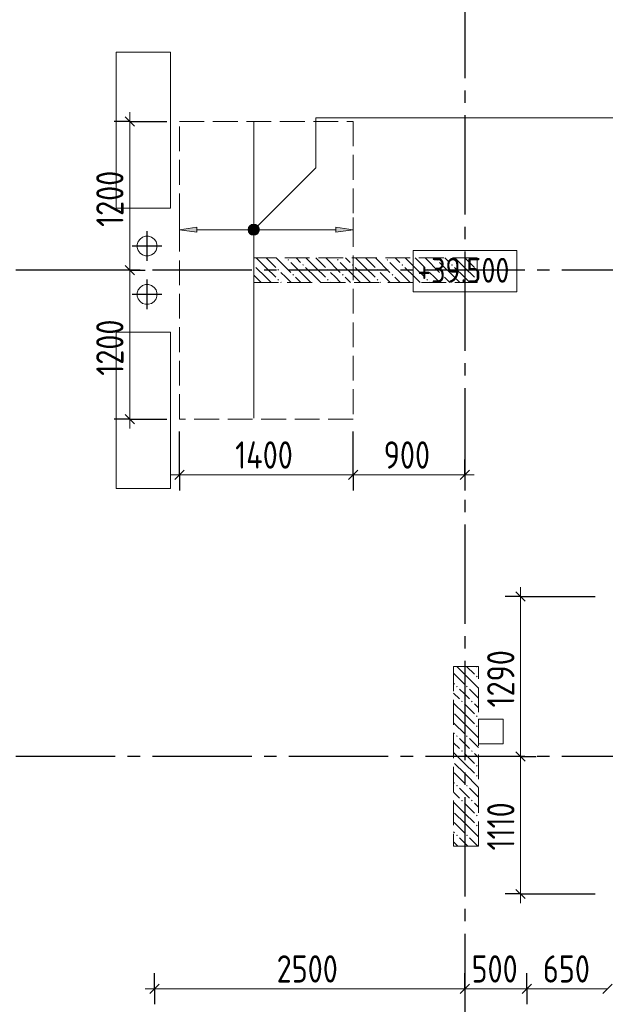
# Model space of a CAD drawing. Header units: millimetres. Extents: x 0 to 31317, y 0 to 42000.
# Tile 5 of 11: x 11038 to 15756, y 22630 to 30571. Entities that reach past the tile are written whole.
import ezdxf

# ---------------------------------------------------------------- set-up
doc = ezdxf.new("R2010")
doc.units = ezdxf.units.MM
doc.linetypes.add('______2', pattern=[270, 200, -70])
doc.linetypes.add('______5', pattern=[1100, 800, -100, 100, -100])
for name, color, linetype, lineweight in [('Standard', 7, 'Continuous', 25), ('Высотные отметки', 7, 'Continuous', 25), ('ДОП Верх по Х', 7, 'Continuous', 25), ('ЖБ Перекрытие верхний уровень', 7, 'Continuous', 35), ('ЖБ Пилон', 7, 'Continuous', 35), ('Оси', 40, '______5', 18), ('Позиционная метка номер позиции', 7, 'Continuous', 13), ('Примечания', 7, 'Continuous', 25)]:
    doc.layers.add(name, color=color, linetype=linetype, lineweight=lineweight)
doc.styles.add('GOST 2.304-81', font='txt')

msp = doc.modelspace()

# ---------------------------------------------------------------- hatches: boundary and pattern name
at = {"layer": 'ДОП Верх по Х', "linetype": 'Continuous', "lineweight": 13, "transparency": 33554687}
for points in [[(12891.7, 28895.5), (12905.2, 28844.5), (12905.2, 28909)], [(12905.2, 28909), (12924, 28839.2), (12924, 28914.2)], [(12905.2, 28909), (12905.2, 28844.5), (12924, 28839.2)], [(12924, 28914.2), (12924, 28839.2), (12942.7, 28844.5)], [(12924, 28914.2), (12942.7, 28844.5), (12942.7, 28909)], [(12942.7, 28909), (12942.7, 28844.5), (12956.2, 28858)], [(12942.7, 28909), (12956.2, 28858), (12956.2, 28895.5)], [(12891.7, 28858), (12891.7, 28895.5), (12886.5, 28876.7)], [(12891.7, 28895.5), (12891.7, 28858), (12905.2, 28844.5)], [(12956.2, 28895.5), (12956.2, 28858), (12961.5, 28876.7)], [(13584, 28856.7), (13724, 28876.7), (13584, 28896.7)]]:
    msp.add_hatch(color=7, dxfattribs=at).paths.add_polyline_path(points)
msp.add_hatch(color=7, dxfattribs=at).paths.add_polyline_path([(12464, 28856.7), (12324, 28876.7), (12464, 28896.7)], flags=16)
at = {"layer": 'ЖБ Пилон', "linetype": 'Continuous', "lineweight": 18, "transparency": 33554687}
for points in [[(12924, 28596.6), (12927.5, 28593.1), (12924, 28589.7)], [(13194.5, 28633.1), (13201, 28639.6), (13207.5, 28633.1), (13201, 28626.6)], [(13314.5, 28593.1), (13321, 28599.6), (13327.5, 28593.1), (13321, 28586.6)], [(13594.5, 28633.1), (13601, 28639.6), (13607.5, 28633.1), (13601, 28626.6)], [(13714.5, 28593.1), (13721, 28599.6), (13727.5, 28593.1), (13721, 28586.6)], [(13994.5, 28633.1), (14001, 28639.6), (14007.5, 28633.1), (14001, 28626.6)], [(14114.5, 28593.1), (14121, 28599.6), (14127.5, 28593.1), (14121, 28586.6)], [(14394.5, 28633.1), (14401, 28639.6), (14407.5, 28633.1), (14401, 28626.6)], [(14514.5, 28593.1), (14521, 28599.6), (14527.5, 28593.1), (14521, 28586.6)], [(13114.5, 28553.1), (13121, 28559.6), (13127.5, 28553.1), (13121, 28546.6)], [(13234.5, 28513.1), (13241, 28519.6), (13247.4, 28513.1), (13241, 28506.6)], [(13514.5, 28553.1), (13521, 28559.6), (13527.5, 28553.1), (13521, 28546.6)], [(13634.5, 28513.1), (13641, 28519.6), (13647.4, 28513.1), (13641, 28506.6)], [(13914.5, 28553.1), (13921, 28559.6), (13927.5, 28553.1), (13921, 28546.6)], [(14034.5, 28513.1), (14041, 28519.6), (14047.4, 28513.1), (14041, 28506.6)], [(14314.5, 28553.1), (14321, 28559.6), (14327.5, 28553.1), (14321, 28546.6)], [(14434.5, 28513.1), (14441, 28519.6), (14447.4, 28513.1), (14441, 28506.6)], [(14714.5, 28553.1), (14721, 28559.6), (14724, 28556.6), (14724, 28549.7), (14721, 28546.6)], [(13114.5, 28473.1), (13121, 28479.6), (13127.5, 28473.1), (13121, 28466.6)], [(13514.5, 28473.1), (13521, 28479.6), (13527.5, 28473.1), (13521, 28466.6)], [(13914.5, 28473.1), (13921, 28479.6), (13927.5, 28473.1), (13921, 28466.6)], [(14314.5, 28473.1), (14321, 28479.6), (14327.5, 28473.1), (14321, 28466.6)], [(14714.5, 28473.1), (14721, 28479.6), (14724, 28476.6), (14724, 28469.7), (14721, 28466.6)], [(14714.5, 25353.1), (14716.3, 25355), (14725.6, 25355), (14727.5, 25353.1), (14721, 25346.6)], [(14714.5, 25273.1), (14721, 25279.6), (14727.5, 25273.1), (14721, 25266.6)], [(14554.4, 25193.1), (14560.9, 25199.6), (14567.4, 25193.1), (14560.9, 25186.6)], [(14634.5, 25193.1), (14640.9, 25199.6), (14647.4, 25193.1), (14640.9, 25186.6)], [(14594.5, 25073.1), (14601, 25079.6), (14607.5, 25073.1), (14601, 25066.6)], [(14674.5, 25073.1), (14681, 25079.6), (14687.5, 25073.1), (14681, 25066.6)], [(14714.5, 24953.1), (14721, 24959.6), (14727.5, 24953.1), (14721, 24946.6)], [(14714.5, 24873.1), (14721, 24879.6), (14727.5, 24873.1), (14721, 24866.6)], [(14554.4, 24793.1), (14560.9, 24799.6), (14567.4, 24793.1), (14560.9, 24786.6)], [(14634.5, 24793.1), (14640.9, 24799.6), (14647.4, 24793.1), (14640.9, 24786.6)], [(14594.5, 24673.1), (14601, 24679.6), (14607.5, 24673.1), (14601, 24666.6)], [(14674.5, 24673.1), (14681, 24679.6), (14687.5, 24673.1), (14681, 24666.6)], [(14714.5, 24553.1), (14721, 24559.6), (14727.5, 24553.1), (14721, 24546.6)], [(14714.5, 24473.1), (14721, 24479.6), (14727.5, 24473.1), (14721, 24466.6)], [(14554.4, 24393.1), (14560.9, 24399.6), (14567.4, 24393.1), (14560.9, 24386.6)], [(14634.5, 24393.1), (14640.9, 24399.6), (14647.4, 24393.1), (14640.9, 24386.6)], [(14594.5, 24273.1), (14601, 24279.6), (14607.5, 24273.1), (14601, 24266.6)], [(14674.5, 24273.1), (14681, 24279.6), (14687.5, 24273.1), (14681, 24266.6)], [(14714.5, 24153.1), (14721, 24159.6), (14727.5, 24153.1), (14721, 24146.6)], [(14714.5, 24073.1), (14721, 24079.6), (14727.5, 24073.1), (14721, 24066.6)], [(14554.4, 23993.1), (14560.9, 23999.6), (14567.4, 23993.1), (14560.9, 23986.6)], [(14634.5, 23993.1), (14640.9, 23999.6), (14647.4, 23993.1), (14640.9, 23986.6)]]:
    msp.add_hatch(color=7, dxfattribs=at).paths.add_polyline_path(points, flags=16)
at = {"layer": 'Позиционная метка номер позиции', "linetype": 'Continuous', "lineweight": 13, "transparency": 33554687}
for points in [[(12880.7, 28888.2), (12955.8, 28844.9), (12892.2, 28908.5)], [(12892.2, 28908.5), (12967.3, 28865.3), (12912.5, 28920)], [(12892.2, 28908.5), (12955.8, 28844.9), (12967.3, 28865.3)], [(12912.5, 28920), (12967.3, 28865.3), (12967.3, 28888.2)], [(12912.5, 28920), (12967.3, 28888.2), (12935.5, 28920)], [(12935.5, 28920), (12967.3, 28888.2), (12955.8, 28908.5)], [(12880.7, 28865.3), (12935.5, 28833.5), (12880.7, 28888.2)], [(12880.7, 28888.2), (12935.5, 28833.5), (12955.8, 28844.9)], [(12912.5, 28833.5), (12880.7, 28865.3), (12892.2, 28844.9)], [(12880.7, 28865.3), (12912.5, 28833.5), (12935.5, 28833.5)]]:
    msp.add_hatch(color=7, dxfattribs=at).paths.add_polyline_path(points)

# ---------------------------------------------------------------- linework, layer by layer
at = {"layer": 'Standard', "color": 7, "linetype": 'Continuous', "lineweight": 25, "transparency": 33554687}
for p, q in [((11886.5, 29787.5), (11961.5, 29712.5)), ((11886.5, 28587.5), (11961.5, 28512.5)), ((11886.5, 27387.5), (11961.5, 27312.5)), ((12286.5, 26862.7), (12361.5, 26937.7)), ((13686.5, 26862.7), (13761.5, 26937.7)), ((14586.5, 26862.7), (14661.5, 26937.7)), ((15111.6, 25882.5), (15036.6, 25957.5)), ((15111.6, 24592.5), (15036.6, 24667.5)), ((15111.6, 23482.5), (15036.6, 23557.5)), ((12086.5, 22718.3), (12161.5, 22793.3)), ((14586.5, 22718.3), (14661.5, 22793.3)), ((15086.5, 22718.3), (15161.5, 22793.3)), ((15736.5, 22718.3), (15811.5, 22793.3))]:
    msp.add_line(p, q, dxfattribs=at)
at = {"layer": 'Standard', "color": 7, "linetype": 'Continuous', "lineweight": 13, "transparency": 33554687}
for p, q in [((11924, 29750), (11924, 29825)), ((11924, 28550), (11924, 27350)), ((11924, 27350), (11924, 27275)), ((12324, 26900.2), (12249, 26900.2)), ((12324, 26900.2), (13724, 26900.2)), ((13724, 26900.2), (14624, 26900.2)), ((14624, 26900.2), (14699, 26900.2)), ((15074.1, 25920), (15074.1, 25995)), ((15074.1, 24630), (15074.1, 25920)), ((15074.1, 23520), (15074.1, 23445)), ((12124, 22755.8), (12049, 22755.8)), ((12124, 22755.8), (14624, 22755.8)), ((14624, 22755.8), (15124, 22755.8)), ((15124, 22755.8), (15774, 22755.8))]:
    msp.add_line(p, q, dxfattribs=at)
at = {"layer": 'Standard', "color": 251, "linetype": 'Continuous', "lineweight": -3, "true_color": 0x656565, "transparency": 33554687}
for p, q in [((11924, 29750), (11799, 29750)), ((11924, 29750), (12049, 29750)), ((11924, 29750), (12224, 29750)), ((11924, 28550), (11799, 28550)), ((11924, 28550), (12049, 28550)), ((11924, 28550), (11924, 28550)), ((11924, 27350), (11799, 27350)), ((11924, 27350), (12049, 27350)), ((11924, 27350), (12224, 27350)), ((12324, 26900.2), (12324, 27250)), ((12324, 26900.2), (12324, 27025.2)), ((13724, 26900.2), (13724, 27025.2)), ((14624, 26900.2), (14624, 27025.2)), ((12324, 26900.2), (12324, 26775.2)), ((13724, 26900.2), (13724, 26775.2)), ((14624, 26900.2), (14624, 26775.2)), ((14624, 26900.2), (14624, 26900.2)), ((15074.1, 25920), (14949.1, 25920)), ((15074.1, 25920), (15199.1, 25920)), ((15074.1, 25920), (15674, 25920)), ((15074.1, 24630), (14949.1, 24630)), ((15074.1, 24630), (15199.1, 24630)), ((15074.1, 24630), (15074.1, 24630)), ((15074.1, 23520), (14949.1, 23520)), ((15074.1, 23520), (15199.1, 23520)), ((15074.1, 23520), (15674, 23520)), ((12124, 22755.8), (12124, 22880.8)), ((14624, 22755.8), (14624, 22880.8)), ((15124, 22755.8), (15124, 22880.8)), ((12124, 22755.8), (12124, 22630.8)), ((12124, 22755.8), (12124, 22655)), ((14624, 22755.8), (14624, 22630.8)), ((14624, 22755.8), (14624, 22755.8)), ((15124, 22755.8), (15124, 22630.8)), ((15124, 22755.8), (15124, 22655))]:
    msp.add_line(p, q, dxfattribs=at)
at = {"layer": 'Standard', "color": 8, "linetype": '______5', "lineweight": -3, "transparency": 33554687}
for p, q in [((12064, 28625.5), (12064, 28864.5)), ((12183.5, 28745), (11944.5, 28745)), ((12064, 28235.5), (12064, 28474.5)), ((12183.5, 28355), (11944.5, 28355))]:
    msp.add_line(p, q, dxfattribs=at)
at = {"layer": 'Standard', "color": 7, "linetype": 'Continuous', "lineweight": 13, "transparency": 33554687}
for points in [[(11924, 29750), (11924, 28818.7), (11924, 28818.7), (11924, 28550)], [(15074.1, 23520), (15074.1, 23810.2), (15074.1, 23810.2), (15074.1, 24630)]]:
    msp.add_lwpolyline(points, dxfattribs=at)
at = {"layer": 'Standard', "color": 251, "linetype": 'Continuous', "lineweight": -3, "true_color": 0x656565, "transparency": 33554687}
msp.add_lwpolyline([(13724, 26900.2), (13724, 26917.2), (13724, 26917.2), (13724, 27250)], dxfattribs=at)
at = {"layer": 'Высотные отметки', "color": 7, "linetype": 'Continuous', "lineweight": 18, "transparency": 33554687}
msp.add_lwpolyline([(14207.3, 28376.7), (15044, 28376.7), (15044, 28710), (14207.3, 28710), (14207.3, 28376.7)], dxfattribs=at)
at = {"layer": 'ДОП Верх по Х', "color": 7, "linetype": 'Continuous', "lineweight": 18, "transparency": 33554687}
msp.add_line((12924, 27357), (12924, 29743), dxfattribs=at)
at = {"layer": 'ДОП Верх по Х', "color": 251, "linetype": 'Continuous', "lineweight": 13, "true_color": 0x494949, "transparency": 33554687}
for p, q in [((12324, 28876.7), (12324, 28976.7)), ((12924, 28914.2), (12924, 28914.2)), ((13724, 28876.7), (13724, 28976.7)), ((12324, 28876.7), (12464, 28896.7)), ((12464, 28856.7), (12324, 28876.7)), ((12324, 28876.7), (12324, 28776.7)), ((12324, 28876.7), (12324, 28876.7)), ((12464, 28896.7), (12464, 28856.7)), ((12464, 28876.7), (12894, 28876.7)), ((12924, 28839.2), (12924, 28839.2)), ((12954, 28876.7), (13584, 28876.7)), ((13724, 28876.7), (13584, 28896.7)), ((13584, 28896.7), (13584, 28856.7)), ((13584, 28856.7), (13724, 28876.7)), ((13724, 28876.7), (13724, 28776.7)), ((13724, 28876.7), (13724, 28876.7))]:
    msp.add_line(p, q, dxfattribs=at)
msp.add_circle((12924, 28876.7), 37.5, dxfattribs=at)
at = {"layer": 'ЖБ Перекрытие верхний уровень', "color": 7, "linetype": 'Continuous', "lineweight": 18, "transparency": 33554687}
for p, q in [((12254, 30310), (11814, 30310)), ((11814, 30310), (11814, 29050)), ((12254, 29050), (12254, 30310)), ((11814, 29050), (11914, 29050)), ((11914, 29050), (12254, 29050)), ((12051.4, 28824.7), (12027.4, 28816.9)), ((12076.6, 28824.7), (12051.4, 28824.7)), ((12100.6, 28816.9), (12076.6, 28824.7)), ((11992.1, 28781.6), (11984.3, 28757.6)), ((11984.3, 28757.6), (11984.3, 28732.4)), ((12007, 28802), (11992.1, 28781.6)), ((12027.4, 28816.9), (12007, 28802)), ((12121, 28802), (12100.6, 28816.9)), ((12135.9, 28781.6), (12121, 28802)), ((12143.7, 28757.6), (12135.9, 28781.6)), ((12143.7, 28732.4), (12143.7, 28757.6)), ((11984.3, 28732.4), (11992.1, 28708.4)), ((11992.1, 28708.4), (12007, 28688)), ((12007, 28688), (12027.4, 28673.1)), ((12027.4, 28673.1), (12051.4, 28665.3)), ((12051.4, 28665.3), (12076.6, 28665.3)), ((12076.6, 28665.3), (12100.6, 28673.1)), ((12100.6, 28673.1), (12121, 28688)), ((12121, 28688), (12135.9, 28708.4)), ((12135.9, 28708.4), (12143.7, 28732.4)), ((12027.4, 28426.9), (12007, 28412)), ((12051.4, 28434.7), (12027.4, 28426.9)), ((12076.6, 28434.7), (12051.4, 28434.7)), ((12100.6, 28426.9), (12076.6, 28434.7)), ((12121, 28412), (12100.6, 28426.9)), ((11992.1, 28391.6), (11984.3, 28367.6)), ((11984.3, 28367.6), (11984.3, 28342.4)), ((12007, 28412), (11992.1, 28391.6)), ((12135.9, 28391.6), (12121, 28412)), ((12143.7, 28367.6), (12135.9, 28391.6)), ((12143.7, 28342.4), (12143.7, 28367.6)), ((11984.3, 28342.4), (11992.1, 28318.4)), ((11992.1, 28318.4), (12007, 28298)), ((12007, 28298), (12027.4, 28283.1)), ((12027.4, 28283.1), (12051.4, 28275.3)), ((12051.4, 28275.3), (12076.6, 28275.3)), ((12076.6, 28275.3), (12100.6, 28283.1)), ((12100.6, 28283.1), (12121, 28298)), ((12121, 28298), (12135.9, 28318.4)), ((12135.9, 28318.4), (12143.7, 28342.4)), ((12254, 28050), (11814, 28050)), ((11814, 28050), (11814, 26790)), ((12254, 26790), (12254, 28050)), ((11814, 26790), (12254, 26790)), ((14934, 24930), (14734, 24930)), ((14734, 24930), (14734, 24730)), ((14934, 24730), (14934, 24930)), ((14734, 24730), (14934, 24730))]:
    msp.add_line(p, q, dxfattribs=at)
at = {"layer": 'ЖБ Пилон', "color": 253, "linetype": '______2', "lineweight": 13, "true_color": 0xa0a0a0, "transparency": 33554687}
for p, q in [((14724, 28650), (12924, 28650)), ((12924, 28650), (12924, 28450)), ((14724, 28450), (14724, 28650)), ((12924, 28450), (14724, 28450)), ((14534, 25355), (14534, 23905)), ((14734, 25355), (14534, 25355)), ((14734, 23905), (14734, 25355)), ((14534, 23905), (14734, 23905))]:
    msp.add_line(p, q, dxfattribs=at)
at = {"layer": 'ЖБ Пилон', "color": 9, "linetype": 'Continuous', "lineweight": 18, "true_color": 0xc7c7c7, "transparency": 33554687}
for p, q in [((13021, 28573.1), (12944.1, 28650)), ((13024.1, 28650), (13101, 28573.1)), ((13104.1, 28650), (13221, 28533.1)), ((13341, 28493.1), (13221, 28613.1)), ((13264.1, 28650), (13301, 28613.1)), ((13421, 28573.1), (13344.1, 28650)), ((13424.1, 28650), (13501, 28573.1)), ((13504.1, 28650), (13621, 28533.1)), ((13741, 28493.1), (13621, 28613.1)), ((13664.1, 28650), (13701, 28613.1)), ((13821, 28573.1), (13744.1, 28650)), ((13824.1, 28650), (13901, 28573.1)), ((13904.1, 28650), (14021, 28533.1)), ((14141, 28493.1), (14021, 28613.1)), ((14064.1, 28650), (14101, 28613.1)), ((14221, 28573.1), (14144.1, 28650)), ((14224.1, 28650), (14301, 28573.1)), ((14304.1, 28650), (14421, 28533.1)), ((14541, 28493.1), (14421, 28613.1)), ((14464.1, 28650), (14501, 28613.1)), ((14621, 28573.1), (14544.1, 28650)), ((14624.1, 28650), (14701, 28573.1)), ((14704.1, 28650), (14724, 28630.1)), ((12941, 28493.1), (12924, 28510.1)), ((12941, 28573.1), (13021, 28493.1)), ((13021, 28573.1), (13101, 28493.1)), ((13181, 28493.1), (13141, 28533.1)), ((13341, 28573.1), (13421, 28493.1)), ((13421, 28573.1), (13501, 28493.1)), ((13581, 28493.1), (13541, 28533.1)), ((13741, 28573.1), (13821, 28493.1)), ((13821, 28573.1), (13901, 28493.1)), ((13981, 28493.1), (13941, 28533.1)), ((14141, 28573.1), (14221, 28493.1)), ((14221, 28573.1), (14301, 28493.1)), ((14381, 28493.1), (14341, 28533.1)), ((14541, 28573.1), (14621, 28493.1)), ((14621, 28573.1), (14701, 28493.1)), ((12941, 28493.1), (12984.1, 28450)), ((13021, 28493.1), (13064.1, 28450)), ((13141, 28453.1), (13144.1, 28450)), ((13221, 28453.1), (13181, 28493.1)), ((13260.9, 28493.1), (13304.1, 28450)), ((13341, 28493.1), (13384.1, 28450)), ((13421, 28493.1), (13464.1, 28450)), ((13541, 28453.1), (13544.1, 28450)), ((13621, 28453.1), (13581, 28493.1)), ((13660.9, 28493.1), (13704.1, 28450)), ((13741, 28493.1), (13784.1, 28450)), ((13821, 28493.1), (13864.1, 28450)), ((13941, 28453.1), (13944.1, 28450)), ((14021, 28453.1), (13981, 28493.1)), ((14060.9, 28493.1), (14104.1, 28450)), ((14141, 28493.1), (14184.1, 28450)), ((14221, 28493.1), (14264.1, 28450)), ((14341, 28453.1), (14344.1, 28450)), ((14421, 28453.1), (14381, 28493.1)), ((14460.9, 28493.1), (14504.1, 28450)), ((14541, 28493.1), (14584.1, 28450)), ((14621, 28493.1), (14664.1, 28450)), ((14559.1, 25355), (14621, 25293.1)), ((14639.1, 25355), (14701, 25293.1)), ((14540.9, 25293.1), (14534, 25300.1)), ((14540.9, 25293.1), (14621, 25213.1)), ((14621, 25293.1), (14734, 25180.1)), ((14534, 25220.1), (14540.9, 25213.1)), ((14621, 25133.1), (14581, 25173.1)), ((14660.9, 25173.1), (14734, 25100.1)), ((14534, 25140.1), (14581, 25093.1)), ((14660.9, 25093.1), (14621, 25133.1)), ((14621, 24973.1), (14534, 25060.1)), ((14621, 25053.1), (14701, 24973.1)), ((14701, 25053.1), (14734, 25020.1)), ((14540.9, 24973.1), (14621, 24893.1)), ((14621, 24973.1), (14701, 24893.1)), ((14540.9, 24893.1), (14534, 24900.1)), ((14540.9, 24893.1), (14621, 24813.1)), ((14621, 24893.1), (14734, 24780.1)), ((14534, 24820.1), (14540.9, 24813.1)), ((14534, 24740.1), (14581, 24693.1)), ((14621, 24733.1), (14581, 24773.1)), ((14660.9, 24693.1), (14621, 24733.1)), ((14660.9, 24773.1), (14734, 24700.1)), ((14621, 24573.1), (14534, 24660.1)), ((14621, 24653.1), (14701, 24573.1)), ((14701, 24653.1), (14734, 24620.1)), ((14540.9, 24573.1), (14621, 24493.1)), ((14621, 24573.1), (14701, 24493.1)), ((14540.9, 24493.1), (14534, 24500.1)), ((14540.9, 24493.1), (14621, 24413.1)), ((14621, 24493.1), (14734, 24380.1)), ((14534, 24420.1), (14540.9, 24413.1)), ((14534, 24340.1), (14581, 24293.1)), ((14621, 24333.1), (14581, 24373.1)), ((14660.9, 24293.1), (14621, 24333.1)), ((14660.9, 24373.1), (14734, 24300.1)), ((14621, 24173.1), (14534, 24260.1)), ((14621, 24253.1), (14701, 24173.1)), ((14701, 24253.1), (14734, 24220.1)), ((14540.9, 24173.1), (14621, 24093.1)), ((14621, 24173.1), (14701, 24093.1)), ((14540.9, 24093.1), (14534, 24100.1)), ((14540.9, 24093.1), (14621, 24013.1)), ((14621, 24093.1), (14734, 23980.1)), ((14534, 24020.1), (14540.9, 24013.1)), ((14534, 23940.1), (14569.1, 23905)), ((14621, 23933.1), (14581, 23973.1)), ((14649.1, 23905), (14621, 23933.1)), ((14660.9, 23973.1), (14729.1, 23905))]:
    msp.add_line(p, q, dxfattribs=at)
at = {"layer": 'Оси', "color": 8, "linetype": '______5', "lineweight": -3, "transparency": 33554687}
for p, q in [((14624, 39700), (14624, 15930)), ((22807.2, 28550), (3600, 28550)), ((22807.2, 24630), (3600, 24630))]:
    msp.add_line(p, q, dxfattribs=at)
at = {"layer": 'Позиционная метка номер позиции', "color": 7, "linetype": 'Continuous', "lineweight": 13, "transparency": 33554687}
for p, q in [((12892.2, 28908.5), (12892.2, 28908.5)), ((12955.8, 28908.5), (12955.8, 28908.5)), ((12892.2, 28844.9), (12892.2, 28844.9)), ((12955.8, 28844.9), (12955.8, 28844.9))]:
    msp.add_line(p, q, dxfattribs=at)
msp.add_lwpolyline([(12924, 28876.7), (13424, 29376.7), (13424, 29780), (19184, 29780)], dxfattribs=at)
msp.add_circle((12924, 28876.7), 45, dxfattribs=at)
at = {"layer": 'Примечания', "color": 7, "linetype": '______2', "lineweight": 18, "transparency": 33554687}
for p, q in [((12324, 29750), (13724, 29750)), ((12324, 27350), (12324, 29750)), ((13724, 29750), (13724, 27350)), ((13724, 27350), (12324, 27350))]:
    msp.add_line(p, q, dxfattribs=at)

# ---------------------------------------------------------------- texts
at = {"layer": 'Standard', "color": 7, "linetype": 'Continuous', "lineweight": 25, "transparency": 33554687, "char_height": 220, "attachment_point": 7, "rotation": 90, "style": 'GOST 2.304-81'}
for s, insert, width in [('1200', (11874, 28899.8), 625.741), ('1200', (11874, 27699.8), 625.741), ('1290', (15024.1, 25024.8), 625.735), ('1110', (15024.1, 23871.7), 531.967)]:
    msp.add_mtext(s, dxfattribs=dict(at, insert=insert, width=width))
at = {"layer": 'Standard', "color": 7, "linetype": 'Continuous', "lineweight": 25, "transparency": 33554687, "char_height": 220, "attachment_point": 7, "style": 'GOST 2.304-81'}
for s, insert, width in [('1400', (12773.8, 26950.2), 625.741), ('900', (13970.7, 26950.2), 531.973), ('2500', (13108.2, 22805.8), 657.046), ('500', (14678.5, 22805.8), 516.384), ('650', (15253.5, 22805.8), 516.396)]:
    msp.add_mtext(s, dxfattribs=dict(at, insert=insert, width=width))
at = {"layer": 'Высотные отметки', "color": 7, "linetype": 'Continuous', "lineweight": 18, "transparency": 33554687, "insert": (14241.3, 28450), "char_height": 200, "width": 870.467, "attachment_point": 7, "style": 'GOST 2.304-81'}
msp.add_mtext('\\W1.02;+39.500', dxfattribs=at)

doc.saveas('drawing.dxf')
